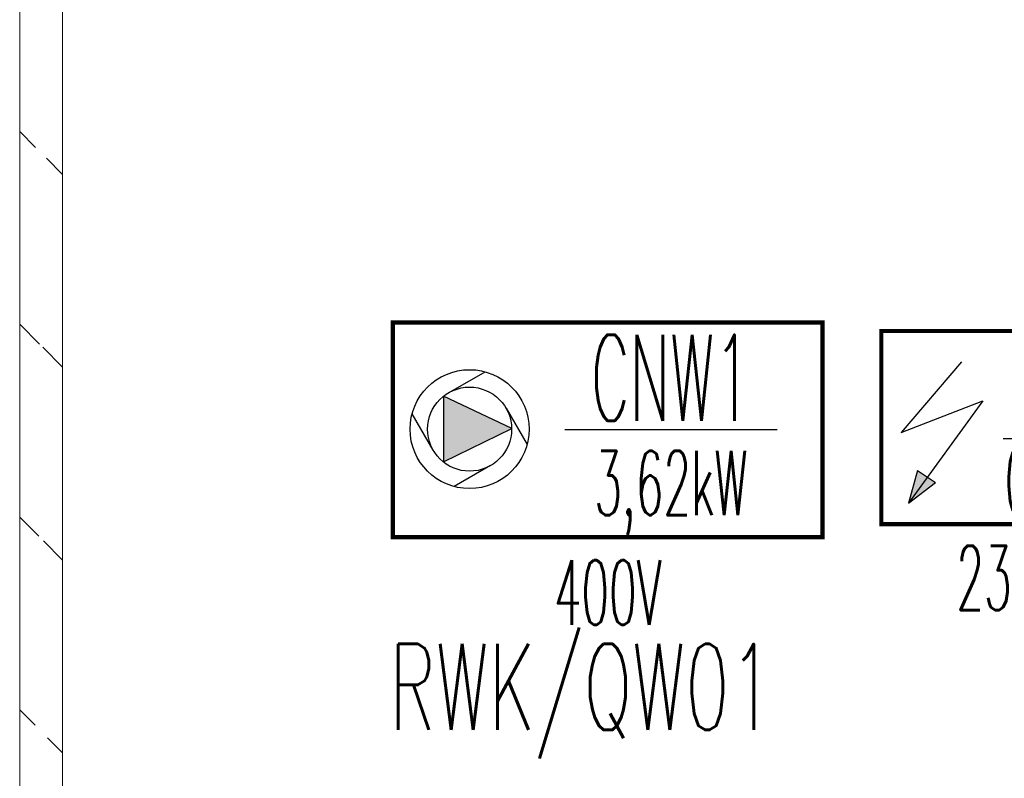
# Model space of a CAD drawing. Header units: millimetres. Extents: x -7955266 to 72030, y -46136 to 9299934.
# Tile 88 of 203: x -5143406 to -5141114, y 6617380 to 6619147. Entities that reach past the tile are written whole.
import ezdxf
from ezdxf.enums import TextEntityAlignment as Align

# ---------------------------------------------------------------- set-up
doc = ezdxf.new("R2010")
doc.units = ezdxf.units.MM
doc.header["$LTSCALE"] = 10
for name, color, linetype, lineweight in [('BMS_urzadzenia_nr_obw_magistrala', 140, 'Continuous', 13), ('BMS_urzadzenia_WE_WY', 30, 'Continuous', 20), ('IE_ATRYBUTY_ BLOCK_1', 7, 'Continuous', 25), ('IE_ATRYBUTY_ BLOCK_2', 7, 'Continuous', 18), ('IE_trasy kablowe', 6, 'Continuous', 18), ('IE_urzadzenia', 30, 'Continuous', 25), ('IE_urzadzenia_nr_obw', 94, 'Continuous', 20)]:
    doc.layers.add(name, color=color, linetype=linetype, lineweight=lineweight)
doc.styles.add('ROMANS', font='romans.shx', dxfattribs={"width": 0.8})

# ---------------------------------------------------------------- blocks, each defined once
blk = doc.blocks.new('urzadzenie_centrala wentylacyjna')
blk.add_hatch(color=256).paths.add_polyline_path([(-223.2, -247), (-382.1, -171.8), (-382.1, -324.6)])
for p, q in [((-370.1, -163.6), (-285.3, -114.6)), ((-236.3, -199.4), (-187.4, -284.3)), ((-406, -297.4), (-454.9, -212.6)), ((394.8, -250), (-99.6, -250)), ((-272.2, -333.2), (-357, -382.2))]:
    blk.add_line(p, q)
at = {"const_width": 10}
blk.add_lwpolyline([(-500, 0), (500, 0), (500, -500), (-500, -500), (-500, 0)], dxfattribs=at)
blk.add_lwpolyline([(-223.2, -247), (-382.1, -171.8), (-382.1, -324.6)], close=True)
for radius in [138.5, 97.9]:
    blk.add_circle((-321.2, -248.4), radius)
at = {"layer": 'BMS_urzadzenia_nr_obw_magistrala', "style": 'ROMANS', "width": 0.5, "flags": 8}
blk.add_attdef('ADR_BMS', (549.1, -361.7), '', height=150, dxfattribs=at)
at = {"layer": 'BMS_urzadzenia_WE_WY', "style": 'ROMANS', "width": 0.5, "flags": 8}
blk.add_attdef('BMS_WE_WY', (549.1, -566.8), '', height=150, dxfattribs=at)
at = {"layer": 'IE_ATRYBUTY_ BLOCK_1', "style": 'ROMANS', "width": 0.5, "flags": 8}
blk.add_attdef('TYP', text='', height=200, dxfattribs=at).set_placement((147.6, -228.7), align=Align.CENTER)
at = {"layer": 'IE_ATRYBUTY_ BLOCK_2', "style": 'ROMANS', "width": 0.5, "flags": 8}
for tag, p in [('OPIS2', (147.6, -449.1)), ('OPIS1', (0.4, -703.9))]:
    blk.add_attdef(tag, text='', height=150, dxfattribs=at).set_placement(p, align=Align.CENTER)
at = {"layer": 'IE_urzadzenia_nr_obw', "style": 'ROMANS', "width": 0.5, "flags": 8}
blk.add_attdef('NR_OBW', (549.1, -175.7), '', height=150, dxfattribs=at)
blk = doc.blocks.new('urzadzenie_ogolne')
blk.add_hatch(color=256).paths.add_polyline_path([(-237, -400.9), (-174.3, -352.9), (-215.6, -324.8)])
for p, q in [((-113.5, -71.8), (-253.5, -236.4)), ((-253.5, -236.4), (-64.1, -162.3)), ((-64.1, -162.3), (-237, -400.9)), ((-16.7, -250), (333.3, -250)), ((-215.6, -324.8), (-237, -400.9)), ((-215.6, -324.8), (-174.3, -352.9)), ((-237, -400.9), (-174.3, -352.9))]:
    blk.add_line(p, q)
at = {"const_width": 10}
blk.add_lwpolyline([(-300, 0), (350, 0), (350, -450), (-300, -450), (-300, 0)], dxfattribs=at)
at = {"layer": 'BMS_urzadzenia_nr_obw_magistrala', "style": 'ROMANS', "width": 0.5, "flags": 8}
blk.add_attdef('ADR_BMS', (399.1, -361.7), '', height=150, dxfattribs=at)
at = {"layer": 'BMS_urzadzenia_WE_WY', "style": 'ROMANS', "width": 0.5, "flags": 8}
blk.add_attdef('BMS_WE_WY', (399.1, -566.8), '', height=150, dxfattribs=at)
at = {"layer": 'IE_ATRYBUTY_ BLOCK_1', "style": 'ROMANS', "width": 0.5, "flags": 8}
blk.add_attdef('TYP', text='', height=200, dxfattribs=at).set_placement((133.3, -225), align=Align.CENTER)
at = {"layer": 'IE_ATRYBUTY_ BLOCK_2', "style": 'ROMANS', "width": 0.5, "flags": 8}
for tag, p in [('OPIS2', (133.3, -425)), ('OPIS1', (0, -650))]:
    blk.add_attdef(tag, text='', height=150, dxfattribs=at).set_placement(p, align=Align.CENTER)
at = {"layer": 'IE_urzadzenia_nr_obw', "style": 'ROMANS', "width": 0.5, "flags": 8}
blk.add_attdef('NR_OBW', (399.1, -175.7), '', height=150, dxfattribs=at)

msp = doc.modelspace()

# ---------------------------------------------------------------- hatches: boundary and pattern name
at = {"layer": 'IE_trasy kablowe'}
h = msp.add_hatch(dxfattribs=at)
h.set_pattern_fill('ANSI31', color=256, scale=100, angle=90, style=0)
h.set_pattern_definition([(135, (-5148220.12, 6600351.06), (-224.5064, -224.5064), [])])
edge = h.paths.add_edge_path()
edge.add_line((-5143306.1, 6615735.2), (-5143306.1, 6620678.6))
edge.add_line((-5143406.1, 6615735.2), (-5143406.1, 6620678.6))

# ---------------------------------------------------------------- linework, layer by layer
for p, q in [((-5143406.1, 6615735.2), (-5143406.1, 6620678.6)), ((-5143306.1, 6615735.2), (-5143306.1, 6620678.6))]:
    msp.add_line(p, q, dxfattribs=at)

# ---------------------------------------------------------------- block references
at = {"layer": 'IE_urzadzenia'}
msp.add_blockref('urzadzenie_centrala wentylacyjna', (-5142037.6, 6618441.3), dxfattribs=at).add_auto_attribs({'TYP': 'CNW1', 'OPIS2': '3,62kW', 'OPIS1': '400V'})
ref = msp.add_blockref('urzadzenie_ogolne', (-5141100.3, 6618421.5), dxfattribs=at)
ref.add_attrib('TYP', 'STER.CNW', dxfattribs={"layer": 'IE_ATRYBUTY_ BLOCK_1', "height": 200, "style": 'ROMANS', "width": 0.5, "flags": 8}).set_placement((-5140327.4, 6618207.1), align=Align.CENTER)
ref.add_attrib('OPIS1', '230V', dxfattribs={"layer": 'IE_ATRYBUTY_ BLOCK_2', "height": 150, "style": 'ROMANS', "width": 0.5, "flags": 8}).set_placement((-5141100.3, 6617771.5), align=Align.CENTER)
ref.add_attrib('OPIS2', '0,2kW', dxfattribs={"layer": 'IE_ATRYBUTY_ BLOCK_2', "height": 150, "style": 'ROMANS', "width": 0.5, "flags": 8}).set_placement((-5140967, 6617996.5), align=Align.CENTER)

# ---------------------------------------------------------------- texts
at = {"layer": 'IE_urzadzenia_nr_obw', "style": 'ROMANS', "width": 0.6}
msp.add_text('RWK/QW01', height=200, dxfattribs=at).set_placement((-5142545.9, 6617492.6, 0))

doc.saveas('drawing.dxf')
